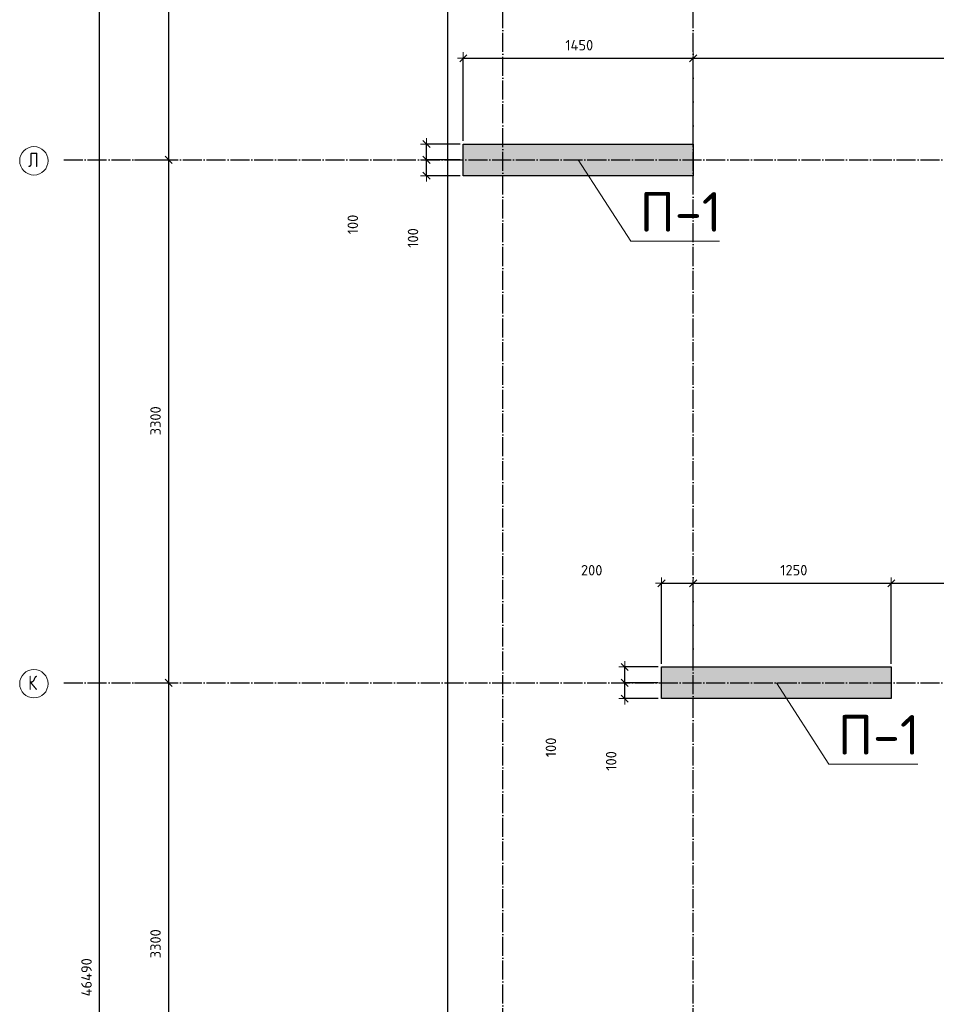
# Model space of a CAD drawing. Header units: millimetres. Extents: x -37663 to 118746, y -2869 to 47508.
# Tile 45 of 54: x 36951 to 42734, y 23071 to 29285. Entities that reach past the tile are written whole.
import ezdxf

# ---------------------------------------------------------------- set-up
doc = ezdxf.new("R2010")
doc.units = ezdxf.units.MM
doc.header["$PDMODE"] = 65
doc.linetypes.add('______11', pattern=[150, 120, -15, 0, -15])
doc.linetypes.add('______5', pattern=[330, 240, -30, 30, -30])
for name, color, linetype, lineweight in [('Standard', 7, 'Continuous', 25), ('Высотная отметка (отверстия)', 7, 'Continuous', 13), ('Размерная линия_ общее', 7, 'Continuous', 13)]:
    doc.layers.add(name, color=color, linetype=linetype, lineweight=lineweight)
doc.layers.add('Осевая линия_ общее', color=7, linetype='______5', lineweight=13, true_color=0xa0a0a0)
doc.styles.add('ISOCPEUR', font='ISOCPEUR')
doc.dimstyles.new('DIMSTYLE_3', dxfattribs={"dimtxt": 66, "dimasz": 75, "dimexe": 0, "dimexo": 0, "dimgap": 33, "dimtad": 2, "dimdec": 0, "dimrnd": 5, "dimzin": 12, "dimdsep": 46, "dimtxsty": 'ISOCPEUR', "dimblk1": 'ALL_ML_STRICH', "dimblk2": 'ALL_ML_STRICH', "dimsah": 1, "dimcen": 0, "dimclrd": 7, "dimclre": 256, "dimclrt": 7, "dimadec": 0, "dimazin": 0, "dimtfac": 1, "dimtdec": 0, "dimtix": 1, "dimtmove": 2, "dimatfit": 3, "dimfxl": 0, "dimtzin": 0, "dimlwd": 0, "dimlwe": -3, "dimarcsym": 0})
doc.dimstyles.new('DIMSTYLE_5', dxfattribs={"dimtxt": 66, "dimasz": 75, "dimexe": 0, "dimexo": 0, "dimgap": 33, "dimtad": 2, "dimdec": 0, "dimrnd": 5, "dimzin": 12, "dimdsep": 46, "dimtxsty": 'ISOCPEUR', "dimblk1": 'ALL_ML_STRICH', "dimblk2": 'ALL_ML_STRICH', "dimsah": 1, "dimcen": 0, "dimclrd": 7, "dimclre": 256, "dimclrt": 7, "dimadec": 0, "dimazin": 0, "dimtfac": 1, "dimtdec": 0, "dimtix": 1, "dimtmove": 2, "dimatfit": 3, "dimfxl": 0, "dimtvp": 1.2, "dimtzin": 0, "dimlwd": 0, "dimlwe": -3, "dimarcsym": 0})

# ---------------------------------------------------------------- blocks, each defined once
blk = doc.blocks.new('ALL_ML_STRICH')
at = {"color": 0, "linetype": 'ByBlock', "lineweight": -2}
for p, q in [((-1, 0), (0.5, 0)), ((-0.3, -0.3), (0.3, 0.3)), ((0, -0.5), (0, 0.5))]:
    blk.add_line(p, q, dxfattribs=at)
blk = doc.blocks.new('*D20')
at = {"layer": 'DEFPOINTS', "color": 7, "linetype": 'Continuous', "lineweight": 13, "transparency": 33554687}
for p in [(37582.2, 46490), (37217, 0), (37455.8, 0)]:
    blk.add_point(p, dxfattribs=at)
at = {"layer": 'Размерная линия_ общее', "color": 253, "linetype": 'Continuous', "lineweight": -2, "true_color": 0xa0a0a0, "transparency": 33554687}
for p, q in [((37562.2, 46490), (37455.8, 46490)), ((37237, 0), (37455.8, 0))]:
    blk.add_line(p, q, dxfattribs=at)
at = {"layer": 'Размерная линия_ общее', "color": 7, "linetype": 'Continuous', "lineweight": -2, "transparency": 33554687}
blk.add_line((37455.8, 0), (37455.8, 46490), dxfattribs=at)
at = {"layer": 'Размерная линия_ общее', "color": 7, "linetype": 'Continuous', "lineweight": 13, "transparency": 33554687, "xscale": 75, "yscale": 75, "zscale": 75}
for p, rotation in [((37455.8, 46490), 90), ((37455.8, 0), 270)]:
    blk.add_blockref('ALL_ML_STRICH', p, dxfattribs=dict(at, rotation=rotation))
at = {"layer": 'Размерная линия_ общее', "color": 7, "linetype": 'Continuous', "lineweight": 13, "transparency": 33554687, "insert": (37372.8, 23241.7), "char_height": 66, "width": 330, "attachment_point": 5, "rotation": 90, "style": 'ISOCPEUR'}
blk.add_mtext('\\A1;{46490}', dxfattribs=at)
blk = doc.blocks.new('*D28')
at = {"layer": 'DEFPOINTS', "color": 7, "linetype": 'Continuous', "lineweight": 13, "transparency": 33554687}
for p in [(37576.2, 25100), (37576.2, 21800), (37891.4, 21800)]:
    blk.add_point(p, dxfattribs=at)
at = {"layer": 'Размерная линия_ общее', "color": 253, "linetype": 'Continuous', "lineweight": -2, "true_color": 0xa0a0a0, "transparency": 33554687}
for p, q in [((37676.2, 25100), (37891.4, 25100)), ((37676.2, 21800), (37891.4, 21800))]:
    blk.add_line(p, q, dxfattribs=at)
at = {"layer": 'Размерная линия_ общее', "color": 7, "linetype": 'Continuous', "lineweight": -2, "transparency": 33554687}
blk.add_line((37891.4, 21800), (37891.4, 25100), dxfattribs=at)
at = {"layer": 'Размерная линия_ общее', "color": 7, "linetype": 'Continuous', "lineweight": 13, "transparency": 33554687, "xscale": 75, "yscale": 75, "zscale": 75}
for p, rotation in [((37891.4, 25100), 90), ((37891.4, 21800), 270)]:
    blk.add_blockref('ALL_ML_STRICH', p, dxfattribs=dict(at, rotation=rotation))
at = {"layer": 'Размерная линия_ общее', "color": 7, "linetype": 'Continuous', "lineweight": 13, "transparency": 33554687, "insert": (37808.4, 23453.3), "char_height": 66, "width": 264, "attachment_point": 5, "rotation": 90, "style": 'ISOCPEUR'}
blk.add_mtext('\\A1;{3300}', dxfattribs=at)
blk = doc.blocks.new('*D29')
at = {"layer": 'DEFPOINTS', "color": 7, "linetype": 'Continuous', "lineweight": 13, "transparency": 33554687}
for p in [(37576.2, 28400), (37576.2, 25100), (37891.4, 25100)]:
    blk.add_point(p, dxfattribs=at)
at = {"layer": 'Размерная линия_ общее', "color": 253, "linetype": 'Continuous', "lineweight": -2, "true_color": 0xa0a0a0, "transparency": 33554687}
for p, q in [((37676.2, 28400), (37891.4, 28400)), ((37676.2, 25100), (37891.4, 25100))]:
    blk.add_line(p, q, dxfattribs=at)
at = {"layer": 'Размерная линия_ общее', "color": 7, "linetype": 'Continuous', "lineweight": -2, "transparency": 33554687}
blk.add_line((37891.4, 25100), (37891.4, 28400), dxfattribs=at)
at = {"layer": 'Размерная линия_ общее', "color": 7, "linetype": 'Continuous', "lineweight": 13, "transparency": 33554687, "xscale": 75, "yscale": 75, "zscale": 75}
for p, rotation in [((37891.4, 28400), 90), ((37891.4, 25100), 270)]:
    blk.add_blockref('ALL_ML_STRICH', p, dxfattribs=dict(at, rotation=rotation))
at = {"layer": 'Размерная линия_ общее', "color": 7, "linetype": 'Continuous', "lineweight": 13, "transparency": 33554687, "insert": (37808.4, 26753.3), "char_height": 66, "width": 264, "attachment_point": 5, "rotation": 90, "style": 'ISOCPEUR'}
blk.add_mtext('\\A1;{3300}', dxfattribs=at)
blk = doc.blocks.new('*D30')
at = {"layer": 'DEFPOINTS', "color": 7, "linetype": 'Continuous', "lineweight": 13, "transparency": 33554687}
for p in [(37576.2, 31700), (37576.2, 28400), (37891.4, 28400)]:
    blk.add_point(p, dxfattribs=at)
at = {"layer": 'Размерная линия_ общее', "color": 253, "linetype": 'Continuous', "lineweight": -2, "true_color": 0xa0a0a0, "transparency": 33554687}
for p, q in [((37676.2, 31700), (37891.4, 31700)), ((37676.2, 28400), (37891.4, 28400))]:
    blk.add_line(p, q, dxfattribs=at)
at = {"layer": 'Размерная линия_ общее', "color": 7, "linetype": 'Continuous', "lineweight": -2, "transparency": 33554687}
blk.add_line((37891.4, 28400), (37891.4, 31700), dxfattribs=at)
at = {"layer": 'Размерная линия_ общее', "color": 7, "linetype": 'Continuous', "lineweight": 13, "transparency": 33554687, "xscale": 75, "yscale": 75, "zscale": 75}
for p, rotation in [((37891.4, 31700), 90), ((37891.4, 28400), 270)]:
    blk.add_blockref('ALL_ML_STRICH', p, dxfattribs=dict(at, rotation=rotation))
at = {"layer": 'Размерная линия_ общее', "color": 7, "linetype": 'Continuous', "lineweight": 13, "transparency": 33554687, "insert": (37808.4, 30053.3), "char_height": 66, "width": 264, "attachment_point": 5, "rotation": 90, "style": 'ISOCPEUR'}
blk.add_mtext('\\A1;{3300}', dxfattribs=at)
blk = doc.blocks.new('СЛОЖНЫЙ_ОБЪЕКТ_0')
at = {"layer": 'Осевая линия_ общее', "color": 253, "linetype": '______11', "lineweight": -3, "true_color": 0xa0a0a0, "transparency": 33554687}
for p, q in [((40000, -2590), (40000, 47490)), ((41200, -2590), (41200, 47490)), ((37230, 28400), (54470, 28400)), ((37230, 25100), (54470, 25100))]:
    blk.add_line(p, q, dxfattribs=at)
at = {"layer": 'Осевая линия_ общее', "color": 7, "linetype": 'Continuous', "lineweight": 13, "transparency": 33554687}
for centre in [(37041.1, 28394.1), (37041.1, 25094.1)]:
    blk.add_circle(centre, 89.6, dxfattribs=at)
at = {"layer": 'Осевая линия_ общее', "color": 7, "linetype": 'Continuous', "lineweight": 13, "transparency": 33554687, "char_height": 90, "width": 107.95, "attachment_point": 7, "style": 'ISOCPEUR'}
for s, insert in [('\\W0.80;Л', (37005.1, 28355)), ('\\W0.80;К', (37005.1, 25055))]:
    blk.add_mtext(s, dxfattribs=dict(at, insert=insert))
blk = doc.blocks.new('*D62')
at = {"layer": 'DEFPOINTS', "color": 7, "linetype": 'Continuous', "lineweight": 13, "transparency": 33554687}
for p in [(39750, 29041.1), (39750, 28500), (41200, 28500)]:
    blk.add_point(p, dxfattribs=at)
at = {"layer": 'Размерная линия_ общее', "color": 253, "linetype": 'Continuous', "lineweight": -2, "true_color": 0xa0a0a0, "transparency": 33554687}
for p, q in [((39750, 28520), (39750, 29041.1)), ((41200, 28520), (41200, 29041.1))]:
    blk.add_line(p, q, dxfattribs=at)
at = {"layer": 'Размерная линия_ общее', "color": 7, "linetype": 'Continuous', "lineweight": -2, "transparency": 33554687}
blk.add_line((39750, 29041.1), (41200, 29041.1), dxfattribs=at)
at = {"layer": 'Размерная линия_ общее', "color": 7, "linetype": 'Continuous', "lineweight": 13, "transparency": 33554687, "xscale": 75, "yscale": 75, "zscale": 75, "rotation": 180}
blk.add_blockref('ALL_ML_STRICH', (39750, 29041.1), dxfattribs=at)
at = {"layer": 'Размерная линия_ общее', "color": 7, "linetype": 'Continuous', "lineweight": 13, "transparency": 33554687, "xscale": 75, "yscale": 75, "zscale": 75}
blk.add_blockref('ALL_ML_STRICH', (41200, 29041.1), dxfattribs=at)
at = {"layer": 'Размерная линия_ общее', "color": 7, "linetype": 'Continuous', "lineweight": 13, "transparency": 33554687, "insert": (40481.6, 29124.1), "char_height": 66, "width": 264, "attachment_point": 5, "style": 'ISOCPEUR'}
blk.add_mtext('\\A1;{1450}', dxfattribs=at)
blk = doc.blocks.new('*D63')
at = {"layer": 'DEFPOINTS', "color": 7, "linetype": 'Continuous', "lineweight": 13, "transparency": 33554687}
for p in [(41200, 29041.1), (41200, 28500), (45000, 28500)]:
    blk.add_point(p, dxfattribs=at)
at = {"layer": 'Размерная линия_ общее', "color": 253, "linetype": 'Continuous', "lineweight": -2, "true_color": 0xa0a0a0, "transparency": 33554687}
for p, q in [((41200, 28520), (41200, 29041.1)), ((45000, 28520), (45000, 29041.1))]:
    blk.add_line(p, q, dxfattribs=at)
at = {"layer": 'Размерная линия_ общее', "color": 7, "linetype": 'Continuous', "lineweight": -2, "transparency": 33554687}
blk.add_line((41200, 29041.1), (45000, 29041.1), dxfattribs=at)
at = {"layer": 'Размерная линия_ общее', "color": 7, "linetype": 'Continuous', "lineweight": 13, "transparency": 33554687, "xscale": 75, "yscale": 75, "zscale": 75, "rotation": 180}
blk.add_blockref('ALL_ML_STRICH', (41200, 29041.1), dxfattribs=at)
at = {"layer": 'Размерная линия_ общее', "color": 7, "linetype": 'Continuous', "lineweight": 13, "transparency": 33554687, "xscale": 75, "yscale": 75, "zscale": 75}
blk.add_blockref('ALL_ML_STRICH', (45000, 29041.1), dxfattribs=at)
at = {"layer": 'Размерная линия_ общее', "color": 7, "linetype": 'Continuous', "lineweight": 13, "transparency": 33554687, "insert": (43103.3, 29124.1), "char_height": 66, "width": 264, "attachment_point": 5, "style": 'ISOCPEUR'}
blk.add_mtext('\\A1;{3800}', dxfattribs=at)
blk = doc.blocks.new('*D270')
at = {"layer": 'DEFPOINTS', "color": 7, "linetype": 'Continuous', "lineweight": 13, "transparency": 33554687}
for p in [(39750, 28400), (39518, 28300), (39750, 28300)]:
    blk.add_point(p, dxfattribs=at)
at = {"layer": 'Размерная линия_ общее', "color": 253, "linetype": 'Continuous', "lineweight": -2, "true_color": 0xa0a0a0, "transparency": 33554687}
for p, q in [((39730, 28400), (39518, 28400)), ((39730, 28300), (39518, 28300))]:
    blk.add_line(p, q, dxfattribs=at)
at = {"layer": 'Размерная линия_ общее', "color": 7, "linetype": 'Continuous', "lineweight": -2, "transparency": 33554687}
blk.add_line((39518, 28300), (39518, 28400), dxfattribs=at)
at = {"layer": 'Размерная линия_ общее', "color": 7, "linetype": 'Continuous', "lineweight": 13, "transparency": 33554687, "xscale": 75, "yscale": 75, "zscale": 75}
for p, rotation in [((39518, 28400), 90), ((39518, 28300), 270)]:
    blk.add_blockref('ALL_ML_STRICH', p, dxfattribs=dict(at, rotation=rotation))
at = {"layer": 'Размерная линия_ общее', "color": 7, "linetype": 'Continuous', "lineweight": 13, "transparency": 33554687, "insert": (39432.6, 27907.1), "char_height": 66, "width": 198, "attachment_point": 5, "rotation": 90, "style": 'ISOCPEUR'}
blk.add_mtext('\\A1;{100}', dxfattribs=at)
blk = doc.blocks.new('*D271')
at = {"layer": 'DEFPOINTS', "color": 7, "linetype": 'Continuous', "lineweight": 13, "transparency": 33554687}
for p in [(39750, 28500), (39518, 28400), (39750, 28400)]:
    blk.add_point(p, dxfattribs=at)
at = {"layer": 'Размерная линия_ общее', "color": 253, "linetype": 'Continuous', "lineweight": -2, "true_color": 0xa0a0a0, "transparency": 33554687}
for p, q in [((39730, 28500), (39518, 28500)), ((39730, 28400), (39518, 28400))]:
    blk.add_line(p, q, dxfattribs=at)
at = {"layer": 'Размерная линия_ общее', "color": 7, "linetype": 'Continuous', "lineweight": -2, "transparency": 33554687}
blk.add_line((39518, 28400), (39518, 28500), dxfattribs=at)
at = {"layer": 'Размерная линия_ общее', "color": 7, "linetype": 'Continuous', "lineweight": 13, "transparency": 33554687, "xscale": 75, "yscale": 75, "zscale": 75}
for p, rotation in [((39518, 28500), 90), ((39518, 28400), 270)]:
    blk.add_blockref('ALL_ML_STRICH', p, dxfattribs=dict(at, rotation=rotation))
at = {"layer": 'Размерная линия_ общее', "color": 7, "linetype": 'Continuous', "lineweight": 13, "transparency": 33554687, "insert": (39052.6, 27992.4), "char_height": 66, "width": 198, "attachment_point": 5, "rotation": 90, "style": 'ISOCPEUR'}
blk.add_mtext('\\A1;{100}', dxfattribs=at)
blk = doc.blocks.new('*D272')
at = {"layer": 'DEFPOINTS', "color": 7, "linetype": 'Continuous', "lineweight": 13, "transparency": 33554687}
for p in [(41000, 25100), (40768, 25000), (41000, 25000)]:
    blk.add_point(p, dxfattribs=at)
at = {"layer": 'Размерная линия_ общее', "color": 253, "linetype": 'Continuous', "lineweight": -2, "true_color": 0xa0a0a0, "transparency": 33554687}
for p, q in [((40980, 25100), (40768, 25100)), ((40980, 25000), (40768, 25000))]:
    blk.add_line(p, q, dxfattribs=at)
at = {"layer": 'Размерная линия_ общее', "color": 7, "linetype": 'Continuous', "lineweight": -2, "transparency": 33554687}
blk.add_line((40768, 25000), (40768, 25100), dxfattribs=at)
at = {"layer": 'Размерная линия_ общее', "color": 7, "linetype": 'Continuous', "lineweight": 13, "transparency": 33554687, "xscale": 75, "yscale": 75, "zscale": 75}
for p, rotation in [((40768, 25100), 90), ((40768, 25000), 270)]:
    blk.add_blockref('ALL_ML_STRICH', p, dxfattribs=dict(at, rotation=rotation))
at = {"layer": 'Размерная линия_ общее', "color": 7, "linetype": 'Continuous', "lineweight": 13, "transparency": 33554687, "insert": (40682.6, 24607.1), "char_height": 66, "width": 198, "attachment_point": 5, "rotation": 90, "style": 'ISOCPEUR'}
blk.add_mtext('\\A1;{100}', dxfattribs=at)
blk = doc.blocks.new('*D273')
at = {"layer": 'DEFPOINTS', "color": 7, "linetype": 'Continuous', "lineweight": 13, "transparency": 33554687}
for p in [(41000, 25200), (40768, 25100), (41000, 25100)]:
    blk.add_point(p, dxfattribs=at)
at = {"layer": 'Размерная линия_ общее', "color": 253, "linetype": 'Continuous', "lineweight": -2, "true_color": 0xa0a0a0, "transparency": 33554687}
for p, q in [((40980, 25200), (40768, 25200)), ((40980, 25100), (40768, 25100))]:
    blk.add_line(p, q, dxfattribs=at)
at = {"layer": 'Размерная линия_ общее', "color": 7, "linetype": 'Continuous', "lineweight": -2, "transparency": 33554687}
blk.add_line((40768, 25100), (40768, 25200), dxfattribs=at)
at = {"layer": 'Размерная линия_ общее', "color": 7, "linetype": 'Continuous', "lineweight": 13, "transparency": 33554687, "xscale": 75, "yscale": 75, "zscale": 75}
for p, rotation in [((40768, 25200), 90), ((40768, 25100), 270)]:
    blk.add_blockref('ALL_ML_STRICH', p, dxfattribs=dict(at, rotation=rotation))
at = {"layer": 'Размерная линия_ общее', "color": 7, "linetype": 'Continuous', "lineweight": 13, "transparency": 33554687, "insert": (40302.6, 24692.4), "char_height": 66, "width": 198, "attachment_point": 5, "rotation": 90, "style": 'ISOCPEUR'}
blk.add_mtext('\\A1;{100}', dxfattribs=at)
blk = doc.blocks.new('*D303')
at = {"layer": 'DEFPOINTS', "color": 7, "linetype": 'Continuous', "lineweight": 13, "transparency": 33554687}
for p in [(41000, 25727.8), (41000, 25200), (41200, 25200)]:
    blk.add_point(p, dxfattribs=at)
at = {"layer": 'Размерная линия_ общее', "color": 253, "linetype": 'Continuous', "lineweight": -2, "true_color": 0xa0a0a0, "transparency": 33554687}
for p, q in [((41000, 25220), (41000, 25727.8)), ((41200, 25220), (41200, 25727.8))]:
    blk.add_line(p, q, dxfattribs=at)
at = {"layer": 'Размерная линия_ общее', "color": 7, "linetype": 'Continuous', "lineweight": -2, "transparency": 33554687}
blk.add_line((41000, 25727.8), (41200, 25727.8), dxfattribs=at)
at = {"layer": 'Размерная линия_ общее', "color": 7, "linetype": 'Continuous', "lineweight": 13, "transparency": 33554687, "xscale": 75, "yscale": 75, "zscale": 75, "rotation": 180}
blk.add_blockref('ALL_ML_STRICH', (41000, 25727.8), dxfattribs=at)
at = {"layer": 'Размерная линия_ общее', "color": 7, "linetype": 'Continuous', "lineweight": 13, "transparency": 33554687, "xscale": 75, "yscale": 75, "zscale": 75}
blk.add_blockref('ALL_ML_STRICH', (41200, 25727.8), dxfattribs=at)
at = {"layer": 'Размерная линия_ общее', "color": 7, "linetype": 'Continuous', "lineweight": 13, "transparency": 33554687, "insert": (40559.8, 25810.4), "char_height": 66, "width": 198, "attachment_point": 5, "style": 'ISOCPEUR'}
blk.add_mtext('\\A1;{200}', dxfattribs=at)
blk = doc.blocks.new('*D304')
at = {"layer": 'DEFPOINTS', "color": 7, "linetype": 'Continuous', "lineweight": 13, "transparency": 33554687}
for p in [(41200, 25727.8), (41200, 25200), (42450, 25200)]:
    blk.add_point(p, dxfattribs=at)
at = {"layer": 'Размерная линия_ общее', "color": 253, "linetype": 'Continuous', "lineweight": -2, "true_color": 0xa0a0a0, "transparency": 33554687}
for p, q in [((41200, 25220), (41200, 25727.8)), ((42450, 25220), (42450, 25727.8))]:
    blk.add_line(p, q, dxfattribs=at)
at = {"layer": 'Размерная линия_ общее', "color": 7, "linetype": 'Continuous', "lineweight": -2, "transparency": 33554687}
blk.add_line((41200, 25727.8), (42450, 25727.8), dxfattribs=at)
at = {"layer": 'Размерная линия_ общее', "color": 7, "linetype": 'Continuous', "lineweight": 13, "transparency": 33554687, "xscale": 75, "yscale": 75, "zscale": 75, "rotation": 180}
blk.add_blockref('ALL_ML_STRICH', (41200, 25727.8), dxfattribs=at)
at = {"layer": 'Размерная линия_ общее', "color": 7, "linetype": 'Continuous', "lineweight": 13, "transparency": 33554687, "xscale": 75, "yscale": 75, "zscale": 75}
blk.add_blockref('ALL_ML_STRICH', (42450, 25727.8), dxfattribs=at)
at = {"layer": 'Размерная линия_ общее', "color": 7, "linetype": 'Continuous', "lineweight": 13, "transparency": 33554687, "insert": (41834.9, 25810.8), "char_height": 66, "width": 264, "attachment_point": 5, "style": 'ISOCPEUR'}
blk.add_mtext('\\A1;{1250}', dxfattribs=at)
blk = doc.blocks.new('*D305')
at = {"layer": 'DEFPOINTS', "color": 7, "linetype": 'Continuous', "lineweight": 13, "transparency": 33554687}
for p in [(42450, 25727.8), (42450, 25200), (44680, 25200)]:
    blk.add_point(p, dxfattribs=at)
at = {"layer": 'Размерная линия_ общее', "color": 253, "linetype": 'Continuous', "lineweight": -2, "true_color": 0xa0a0a0, "transparency": 33554687}
for p, q in [((42450, 25220), (42450, 25727.8)), ((44680, 25220), (44680, 25727.8))]:
    blk.add_line(p, q, dxfattribs=at)
at = {"layer": 'Размерная линия_ общее', "color": 7, "linetype": 'Continuous', "lineweight": -2, "transparency": 33554687}
blk.add_line((42450, 25727.8), (44680, 25727.8), dxfattribs=at)
at = {"layer": 'Размерная линия_ общее', "color": 7, "linetype": 'Continuous', "lineweight": 13, "transparency": 33554687, "xscale": 75, "yscale": 75, "zscale": 75, "rotation": 180}
blk.add_blockref('ALL_ML_STRICH', (42450, 25727.8), dxfattribs=at)
at = {"layer": 'Размерная линия_ общее', "color": 7, "linetype": 'Continuous', "lineweight": 13, "transparency": 33554687, "xscale": 75, "yscale": 75, "zscale": 75}
blk.add_blockref('ALL_ML_STRICH', (44680, 25727.8), dxfattribs=at)
at = {"layer": 'Размерная линия_ общее', "color": 7, "linetype": 'Continuous', "lineweight": 13, "transparency": 33554687, "insert": (43568.3, 25810.8), "char_height": 66, "width": 264, "attachment_point": 5, "style": 'ISOCPEUR'}
blk.add_mtext('\\A1;{2230}', dxfattribs=at)

msp = doc.modelspace()

# ---------------------------------------------------------------- hatches: boundary and pattern name
at = {"linetype": 'Continuous', "lineweight": 13, "transparency": 33554687}
msp.add_hatch(color=7, dxfattribs=at).paths.add_polyline_path([(39750, 28500), (39750, 28300), (41200, 28300), (41200, 28500)])
at = {"layer": 'Standard', "linetype": 'Continuous', "lineweight": 13, "transparency": 33554687}
msp.add_hatch(color=7, dxfattribs=at).paths.add_polyline_path([(41000, 25200), (41000, 25000), (42450, 25000), (42450, 25200)])

# ---------------------------------------------------------------- linework, layer by layer
at = {"color": 7, "linetype": 'Continuous', "lineweight": -3, "transparency": 33554687}
for p, q in [((39750, 28300), (39750, 28500)), ((39750, 28500), (41200, 28500)), ((41200, 28500), (41200, 28300)), ((41200, 28300), (39750, 28300))]:
    msp.add_line(p, q, dxfattribs=at)
at = {"layer": 'Standard', "color": 7, "linetype": 'Continuous', "lineweight": -3, "transparency": 33554687}
for p, q in [((41000, 25000), (41000, 25200)), ((41000, 25200), (42450, 25200)), ((42450, 25200), (42450, 25000)), ((42450, 25000), (41000, 25000))]:
    msp.add_line(p, q, dxfattribs=at)
at = {"layer": 'Standard', "color": 7, "linetype": 'Continuous', "lineweight": 25, "transparency": 33554687}
msp.add_lwpolyline([(39650, -350.2), (65250, -350.2), (65250, 46690), (39650, 46690), (39650, -350.2)], dxfattribs=at)
at = {"layer": 'Высотная отметка (отверстия)', "color": 7, "linetype": 'Continuous', "lineweight": 13, "transparency": 33554687}
for points in [[(40475, 28400), (40806.2, 27886.5), (41366.2, 27886.5)], [(41725, 25100), (42056.2, 24586.5), (42616.2, 24586.5)]]:
    msp.add_lwpolyline(points, dxfattribs=at)

# ---------------------------------------------------------------- block references
at = {"layer": 'Осевая линия_ общее', "color": 253, "linetype": '______11', "lineweight": -3, "true_color": 0xa0a0a0, "transparency": 33554687}
msp.add_blockref('СЛОЖНЫЙ_ОБЪЕКТ_0', (0, 0), dxfattribs=at)

# ---------------------------------------------------------------- texts
at = {"layer": 'Высотная отметка (отверстия)', "color": 7, "linetype": 'Continuous', "lineweight": 13, "transparency": 33554687, "char_height": 75, "width": 604.167, "attachment_point": 8, "style": 'ISOCPEUR'}
for insert in [(41121.2, 27946.5), (42371.2, 24646.5)]:
    msp.add_mtext('\\A1;{\\fISOCPEUR|i0|b0;\\H250.000000;\\W1.000000;\\C7;П-1}\\P', dxfattribs=dict(at, insert=insert))

# ---------------------------------------------------------------- dimensions: what is measured, and where the dimension line sits
at = {"layer": 'Размерная линия_ общее', "color": 7, "linetype": 'Continuous', "lineweight": 13, "transparency": 33554687}
for base, p1, p2, dimstyle, picture, middle in [((37455.8, 46490), (37237, 0), (37562.2, 46490), 'DIMSTYLE_3', '*D20', (37372.8, 23241.7)), ((37891.4, 31700), (37676.2, 28400), (37676.2, 31700), 'DIMSTYLE_3', '*D30', (37808.4, 30053.3)), ((39518, 28500), (39730, 28400), (39730, 28500), 'DIMSTYLE_5', '*D271', (39052.6, 27992.4)), ((37891.4, 28400), (37676.2, 25100), (37676.2, 28400), 'DIMSTYLE_3', '*D29', (37808.4, 26753.3)), ((39518, 28400), (39730, 28300), (39730, 28400), 'DIMSTYLE_5', '*D270', (39432.6, 27907.1)), ((40768, 25200), (40980, 25100), (40980, 25200), 'DIMSTYLE_5', '*D273', (40302.6, 24692.4)), ((37891.4, 25100), (37676.2, 21800), (37676.2, 25100), 'DIMSTYLE_3', '*D28', (37808.4, 23453.3)), ((40768, 25100), (40980, 25000), (40980, 25100), 'DIMSTYLE_5', '*D272', (40682.6, 24607.1))]:
    dim = msp.add_linear_dim(base=base, p1=p1, p2=p2, angle=90, dimstyle=dimstyle, override={"dimpost": '<>', "dimclrd": 7, "dimclre": 253, "dimclrt": 7, "dimlwd": 0, "dimlwe": 65533}, dxfattribs=at)
    dim.commit()
    dim.dimension.update_dxf_attribs({"geometry": picture, "text_midpoint": middle, "dimtype": 160})
for base, p1, p2, picture, middle in [((41200, 29041.1), (39750, 28520), (41200, 28520), '*D62', (40481.6, 29124.1)), ((45000, 29041.1), (41200, 28520), (45000, 28520), '*D63', (43103.3, 29124.1)), ((41200, 25727.8), (41000, 25220), (41200, 25220), '*D303', (40559.8, 25810.4)), ((42450, 25727.8), (41200, 25220), (42450, 25220), '*D304', (41834.9, 25810.8)), ((44680, 25727.8), (42450, 25220), (44680, 25220), '*D305', (43568.3, 25810.8))]:
    dim = msp.add_linear_dim(base=base, p1=p1, p2=p2, dimstyle='DIMSTYLE_3', override={"dimpost": '<>', "dimclrd": 7, "dimclre": 253, "dimclrt": 7, "dimlwd": 0, "dimlwe": 65533}, dxfattribs=at)
    dim.commit()
    dim.dimension.update_dxf_attribs({"geometry": picture, "text_midpoint": middle, "dimtype": 160})

doc.saveas('drawing.dxf')
